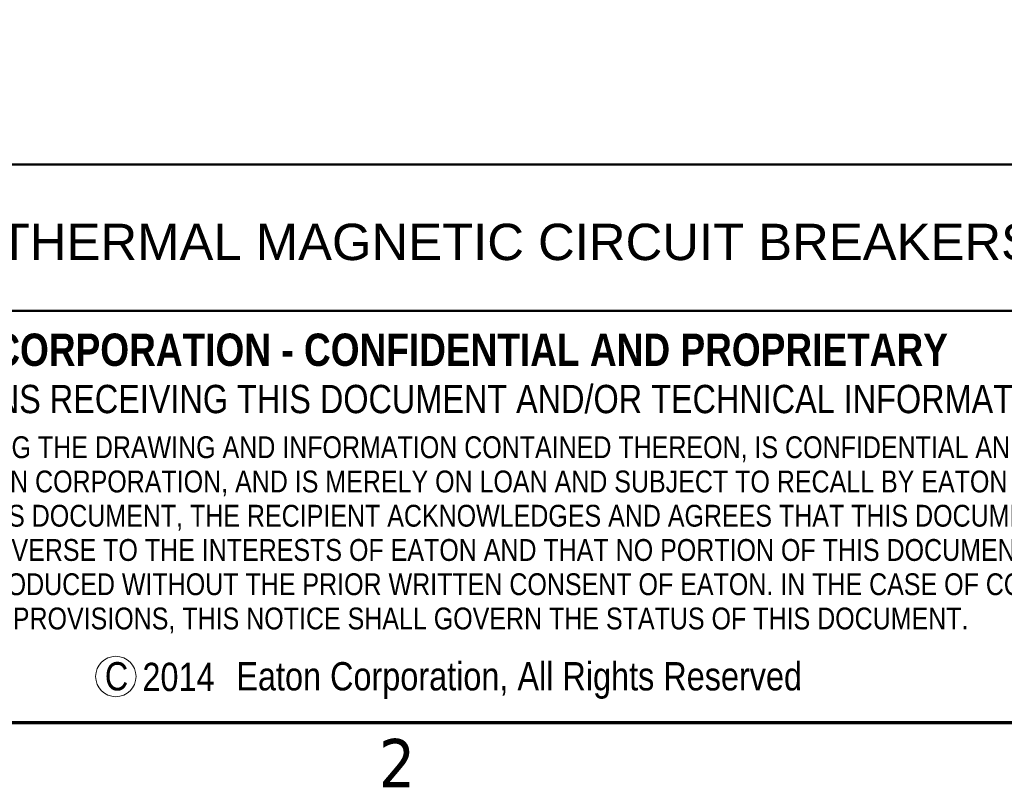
# Model space of a CAD drawing. Header units: inches. Extents: x 0.1 to 16.9, y 0.4 to 10.6.
# Tile 3 of 25: x 9.7 to 12.1, y 0.5 to 2.4. Entities that reach past the tile are written whole.
import ezdxf

# ---------------------------------------------------------------- set-up
doc = ezdxf.new("R2010")
doc.units = ezdxf.units.IN
doc.header["$MEASUREMENT"] = 0
doc.layers.add('Border (ANSI)', color=7, linetype='Continuous', lineweight=70)
doc.layers.add('Title (ANSI)', color=7, linetype='Continuous', lineweight=50)
doc.layers.add('FORMAT', color=5, linetype='Continuous', lineweight=25, true_color=0x0000ff)
doc.styles.add('Note Text (ANSI)', font='tahoma.ttf')
doc.styles.add('Text Style107', font='arialbd.ttf')
doc.styles.add('Text Style109', font='arialbd.ttf')
doc.styles.add('Text Style47', font='ARIALN.TTF')
doc.styles.add('Text Style50', font='arial.ttf')
doc.styles.add('Text Style55', font='arial.ttf')
doc.styles.add('Text Style59', font='arial.ttf')

# ---------------------------------------------------------------- blocks, each defined once
blk = doc.blocks.new('Borders Default Border')
at = {"layer": 'Border (ANSI)', "flags": 128}
blk.add_lwpolyline([(0.38, 0.62), (0.38, 10.38), (16.62, 10.38), (16.62, 0.62), (0.38, 0.62)], dxfattribs=at)
at = {"layer": 'Border (ANSI)', "insert": (10.5886, 0.46), "char_height": 0.12, "attachment_point": 7, "style": 'Note Text (ANSI)'}
blk.add_mtext('2', dxfattribs=at)
blk = doc.blocks.new('Title Blocks ICD TITLE BLOCK MM CUSTOMER')
at = {"layer": 'FORMAT', "color": 7, "linetype": 'Continuous', "lineweight": 5}
blk.add_circle((4.5794, 7.3068), 0.05, dxfattribs=at)
at = {"layer": 'Title (ANSI)'}
for p, q in [((3.2614, 8.5744), (11.2614, 8.5744)), ((3.2614, 8.212), (11.2564, 8.212)), ((11.2614, 7.1921), (3.2614, 7.1921))]:
    blk.add_line(p, q, dxfattribs=at)
at = {"layer": 'Title (ANSI)', "attachment_point": 5, "style": 'Note Text (ANSI)'}
for s, insert, char_height in [('\\fArial Narrow|b1|i0;\\H0.0800;EATON CORPORATION - CONFIDENTIAL AND PROPRIETARY', (5.284, 8.115), 0.08), ('\\fArial Narrow|b0|i0;\\H0.0700;NOTICE TO PERSONS RECEIVING THIS DOCUMENT AND/OR TECHNICAL INFORMATION', (5.2422, 7.9931), 0.07), ('\\fArial Narrow|b0|i0;\\H0.0700;C            Eaton Corporation, All Rights Reserved', (5.4146, 7.2968), 0.07)]:
    blk.add_mtext(s, dxfattribs=dict(at, insert=insert, char_height=char_height))
at = {"layer": 'Title (ANSI)', "insert": (5.2662, 7.9013), "char_height": 0.054, "attachment_point": 2, "line_spacing_factor": 0.941891, "style": 'Note Text (ANSI)'}
blk.add_mtext('\\fArial Narrow|b0|i0;\\H0.0540;THIS DOCUMENT, INCLUDING THE DRAWING AND INFORMATION CONTAINED THEREON, IS CONFIDENTIAL AND IS THE \\PEXCLUSIVE PROPERTY OF EATON CORPORATION, AND IS MERELY ON LOAN AND SUBJECT TO RECALL BY EATON AT ANY TIME.\\PBY TAKING POSSESSION OF THIS DOCUMENT, THE RECIPIENT ACKNOWLEDGES AND AGREES THAT THIS DOCUMENT CANNOT\\PBE USED IN ANY MANNER ADVERSE TO THE INTERESTS OF EATON AND THAT NO PORTION OF THIS DOCUMENT MAY BE\\PCOPIED OR OTHERWISE REPRODUCED WITHOUT THE PRIOR WRITTEN CONSENT OF EATON. IN THE CASE OF CONFLICTING\\PCONTRACTUAL PROVISIONS, THIS NOTICE SHALL GOVERN THE STATUS OF THIS DOCUMENT.', dxfattribs=at)
at = {"layer": 'Title (ANSI)'}
for tag, p, height, style in [('<TITLE_1>_001', (3.6263, 8.3375), 0.09, 'Text Style50'), ('DESIGNER_001', (8.7791, 8.3294), 0.09, 'Text Style50'), ('<DRAWN_DATE>_001', (10.5606, 8.3294), 0.09, 'Text Style50'), ('<PART_NUMBER>_001', (8.8179, 7.9147), 0.24, 'Text Style109'), ('Sheet_Size_001', (7.3651, 7.9055), 0.13, 'Text Style55'), ('<REVISION_NUMBER>_001', (10.7717, 7.8528), 0.18, 'Text Style107'), ('COPYRIGHT_YEAR_001', (4.6229, 7.2707), 0.07, 'Text Style47'), ('Sheet_Number_001', (10.8001, 7.2619), 0.08, 'Text Style59'), ('Number_of_sheets_001', (11.097, 7.2619), 0.08, 'Text Style59'), ('<SCALE>_001', (9.8254, 7.2503), 0.08, 'Text Style59')]:
    blk.add_attdef(tag, p, '', height=height, dxfattribs=dict(at, style=style))

msp = doc.modelspace()

# ---------------------------------------------------------------- block references
msp.add_blockref('Borders Default Border', (0, 0))
ref = msp.add_blockref('Title Blocks ICD TITLE BLOCK MM CUSTOMER', (5.3586, -6.5721))
ref.add_attrib('<TITLE_1>_001', 'TYPE EHD THERMAL MAGNETIC CIRCUIT BREAKERS TWO POLE, SERIES C', (8.9849, 1.7654), dxfattribs={"layer": 'Title (ANSI)', "height": 0.09, "style": 'Text Style50'})
ref.add_attrib('COPYRIGHT_YEAR_001', ' 2014', (9.9815, 0.6986), dxfattribs={"layer": 'Title (ANSI)', "height": 0.07, "style": 'Text Style47'})

doc.saveas('drawing.dxf')
